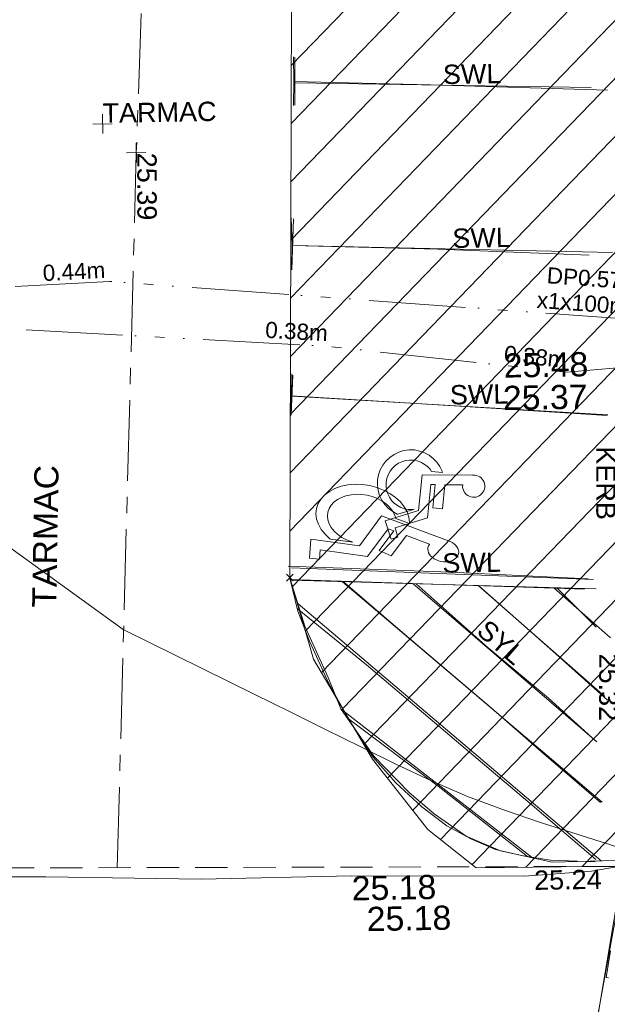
# Model space of a CAD drawing. Header units: millimetres. Extents: x -287732 to 520720, y -88450 to 287754.
# Tile 114 of 256: x -231939 to -222827, y 82152 to 97417. Entities that reach past the tile are written whole.
import ezdxf

# ---------------------------------------------------------------- set-up
doc = ezdxf.new("R2010")
doc.units = ezdxf.units.MM
for name, pattern in [('IMPORT-CENTER _6_', [2000, 1250, -250, 250, -250]), ('IMPORT-DASHED _2_', [750, 500, -250]), ('IMPORT-UG_EIR_QLB2 _2_', [2750, 1500, -300, 0, -300, 150, -300, 0, -200]), ('IMPORT-UG_ELEC_STREET LIGHTING_QLB2 _2_', [2700, 1500, -300, 0, -250, 150, -300, 0, -200])]:
    doc.linetypes.add(name, pattern=pattern)
for name, color, linetype, lineweight in [('00_TOPO_HANDICAP', 7, 'Continuous', 9), ('00_TOPO_SURFACE', 7, 'Continuous', 9), ('00_TOPO_SURVEY_TEXT', 7, 'Continuous', 9), ('CHANGE_OF_SURFACE', 7, 'IMPORT-DASHED _2_', 9), ('CHANGE_OF_SURFACE_LVL', 7, 'Continuous', 9), ('GEN-TEXT', 7, 'Continuous', 9), ('Text', 7, 'Continuous', 9), ('TEXT_TXT', 7, 'Continuous', 9)]:
    doc.layers.add(name, color=color, linetype=linetype, lineweight=lineweight)
for name, color, linetype, lineweight, true_color in [('00_TOPO_KERB_BOTTOM', 1, 'Continuous', 9, 0xff0000), ('00_TOPO_KERB_TOP', 7, 'Continuous', 9, 0xa500a5), ('00_TOPO_ROAD_MARKING_WHITE_CONTINUOUS', 7, 'Continuous', 9, 0x999999), ('00_TOPO_ROAD_MARKING_YELLOW_CONTINUOUS', 40, 'Continuous', 9, 0xffbf00), ('12333-PUM-2D-U-0001-C01 - Rev2_REVIT IMPORT_dwg', 7, 'Continuous', 9, 0x767676), ('CONTOURS_MINOR', 7, 'Continuous', 9, 0x00a5a5), ('KERB_BOTTOM_LVL', 7, 'Continuous', 9, 0x0000a5), ('KERB_BOTTOM_TXT', 7, 'Continuous', 9, 0x0000a5), ('MARKINGS_WHITE_LINE', 7, 'Continuous', 9, 0xc0c0c0), ('MARKINGS_WHITE_LINE_TXT', 7, 'Continuous', 9, 0xc0c0c0), ('MARKINGS_YELLOW_LINE', 7, 'Continuous', 9, 0xc0c0c0), ('MARKINGS_YELLOW_LINE_TXT', 7, 'Continuous', 9, 0xc0c0c0), ('PUM-EIRCOMM-NOTES', 6, 'Continuous', 9, 0xff00ff), ('PUM-EIRCOMM-QLB2', 6, 'IMPORT-UG_EIR_QLB2 _2_', 9, 0xff00ff), ('PUM-UNABLE TO SURVEY', 190, 'Continuous', 9, 0x7f00ff), ('ROAD_CROWNLINE', 7, 'IMPORT-CENTER _6_', 9, 0xa500a5), ('ROAD_CROWNLINE_LVL', 7, 'Continuous', 9, 0xa500a5)]:
    doc.layers.add(name, color=color, linetype=linetype, lineweight=lineweight, true_color=true_color)
doc.styles.add('Arial_1', font='arial.ttf', dxfattribs={"height": 250})
doc.styles.add('Arial_3', font='arial.ttf', dxfattribs={"height": 300})
doc.styles.add('Swis721 Lt BT_2', font='swissl.ttf', dxfattribs={"height": 375})

# ---------------------------------------------------------------- blocks, each defined once
blk = doc.blocks.new('12333-PUM-2D-U-0001-C01 - Rev2_REVIT IMPORT_dwg_NN_DISABLED_1-2077204-Site Location Plan Proposed')
at = {"layer": '00_TOPO_HANDICAP', "color": 253, "true_color": 0xaaaaaa, "flags": 128}
blk.add_lwpolyline([(533677486, 725649103), (533677730, 725649175), (533677738, 725649178), (533677710, 725649174), (533677649, 725649176), (533677591, 725649188), (533677534, 725649209), (533677482, 725649239), (533677434, 725649276), (533677393, 725649320), (533677360, 725649370), (533677335, 725649425), (533677319, 725649484), (533677312, 725649543), (533677314, 725649603), (533677327, 725649662), (533677348, 725649718), (533677377, 725649771), (533677414, 725649818), (533677458, 725649859), (533677509, 725649893), (533677564, 725649917), (533677621, 725649933), (533677681, 725649940), (533677741, 725649938), (533677800, 725649926), (533677856, 725649905), (533677909, 725649875), (533677957, 725649838), (533677997, 725649794), (533678021, 725649758), (533678191, 725649737), (533678186, 725649757), (533678152, 725649831), (533678106, 725649899), (533678051, 725649959), (533677987, 725650010), (533677916, 725650050), (533677840, 725650078), (533677759, 725650095), (533677678, 725650098), (533677597, 725650088), (533677519, 725650067), (533677444, 725650032), (533677377, 725649987), (533677316, 725649932), (533677266, 725649868), (533677225, 725649797), (533677198, 725649720), (533677181, 725649640), (533677178, 725649559), (533677187, 725649478), (533677209, 725649400), (533677243, 725649325), (533677289, 725649257), (533677343, 725649197), (533677408, 725649147), (533677478, 725649106), (533677487, 725649104)], dxfattribs=at)
blk.add_lwpolyline([(533678656, 725649689), (533678663, 725649689), (533678690, 725649688), (533678717, 725649683), (533678742, 725649673), (533678765, 725649660), (533678787, 725649644), (533678804, 725649624), (533678819, 725649601), (533678831, 725649577), (533678838, 725649551), (533678841, 725649524), (533678840, 725649497), (533678835, 725649471), (533678826, 725649445), (533678812, 725649422), (533678795, 725649401), (533678775, 725649382), (533678753, 725649368), (533678729, 725649356), (533678703, 725649349), (533678676, 725649346), (533678649, 725649347), (533678622, 725649352), (533678598, 725649362), (533678574, 725649375), (533678553, 725649392), (533678535, 725649411), (533678520, 725649434), (533678509, 725649458), (533678501, 725649484), (533678498, 725649511), (533678499, 725649538), (533678500, 725649543), (533678224, 725649549), (533678179, 725649173), (533678030, 725649191), (533678074, 725649553), (533678006, 725649554), (533677944, 725649041), (533677439, 725648892), (533677481, 725648750), (533677374, 725648717), (533677290, 725649003), (533677808, 725649156), (533677874, 725649706), (533678657, 725649689)], close=True, dxfattribs=at)
blk = doc.blocks.new('12333-PUM-2D-U-0001-C01 - Rev2_REVIT IMPORT_dwg_MGS62954_T2_Galway_ITM_3d_Rev1-2077680-Site Location Plan Proposed')
at = {"layer": '00_TOPO_ROAD_MARKING_WHITE_CONTINUOUS', "color": 254, "true_color": 0xcccccc}
for p, q in [((533675990, 725655840), (533675980, 725655470)), ((533675920, 725653300), (533675910, 725652950)), ((533675870, 725650970), (533675850, 725650660))]:
    blk.add_line(p, q, dxfattribs=at)
at = {"layer": '00_TOPO_ROAD_MARKING_WHITE_CONTINUOUS', "color": 254, "true_color": 0xcccccc, "flags": 128}
for points in [[(533675990, 725656220), (533675990, 725655840), (533678110, 725655750), (533680850, 725655620)], [(533675910, 725653730), (533675920, 725653300), (533678180, 725653200), (533680520, 725653070)], [(533675880, 725651310), (533675870, 725650970), (533678470, 725650760), (533680760, 725650580)], [(533675770, 725648330), (533678280, 725648190), (533680420, 725648050)], [(533680910, 725643570), (533680410, 725641090), (533679940, 725638660)]]:
    blk.add_lwpolyline(points, dxfattribs=at)
at = {"layer": '00_TOPO_ROAD_MARKING_YELLOW_CONTINUOUS', "color": 254, "true_color": 0xcccccc}
blk.add_line((533679940, 725647911), (533680530, 725647300), dxfattribs=at)
at = {"layer": '00_TOPO_ROAD_MARKING_YELLOW_CONTINUOUS', "color": 254, "true_color": 0xcccccc, "flags": 128}
for points in [[(533680360, 725647890), (533678170, 725648000), (533675800, 725648120), (533675910, 725647630), (533676080, 725647160), (533676370, 725646500), (533676680, 725645920), (533677030, 725645350), (533677380, 725644940), (533677780, 725644560), (533678160, 725644260), (533678530, 725644050), (533678910, 725643880), (533679310, 725643780), (533679760, 725643700), (533680450, 725643660)], [(533676620, 725648078), (533677560, 725647240), (533678880, 725646080), (533679650, 725645380), (533680550, 725644580)], [(533677750, 725648021), (533678850, 725647010), (533679770, 725646210), (533680490, 725645540)], [(533678720, 725647972), (533679850, 725646940), (533680680, 725646170)], [(533680460, 725643700), (533679490, 725644560), (533678400, 725645510), (533676960, 725646780), (533675901, 725647668)], [(533676665, 725645947), (533678040, 725644880), (533679401, 725643764)]]:
    blk.add_lwpolyline(points, dxfattribs=at)
at = {"layer": '00_TOPO_SURFACE', "color": 254, "true_color": 0xcccccc, "flags": 128}
blk.add_lwpolyline([(533666250, 725643650), (533667830, 725643640), (533669520, 725643620), (533671930, 725643580), (533674340, 725643500), (533676670, 725643510), (533679350, 725643460), (533680390, 725643520), (533680779, 725643579)], dxfattribs=at)
blk.add_blockref('12333-PUM-2D-U-0001-C01 - Rev2_REVIT IMPORT_dwg_NN_DISABLED_1-2077204-Site Location Plan Proposed', (0, 0))
at = {"layer": '00_TOPO_KERB_BOTTOM', "color": 251, "true_color": 0x666666, "insert": (533679147, 725651064), "char_height": 375, "width": 1495.9, "attachment_point": 1, "line_spacing_factor": 1.005062, "style": 'Swis721 Lt BT_2'}
blk.add_mtext('25.37', dxfattribs=at)
at = {"layer": '00_TOPO_KERB_TOP', "color": 251, "true_color": 0x666666, "insert": (533679168, 725651567), "char_height": 375, "width": 1495.9, "attachment_point": 1, "line_spacing_factor": 1.005062, "style": 'Swis721 Lt BT_2'}
blk.add_mtext('25.48', dxfattribs=at)
at = {"layer": '00_TOPO_SURFACE', "color": 251, "true_color": 0x666666, "char_height": 375, "width": 1495.9, "attachment_point": 1, "line_spacing_factor": 1.005062, "style": 'Swis721 Lt BT_2'}
for insert in [(533676670, 725643505), (533676894, 725643025)]:
    blk.add_mtext('25.18', dxfattribs=dict(at, insert=insert))
at = {"layer": '00_TOPO_SURVEY_TEXT', "color": 251, "true_color": 0x666666, "insert": (533671790, 725647758), "char_height": 375, "width": 2450.43, "attachment_point": 1, "rotation": 88.0335, "line_spacing_factor": 1.005062, "style": 'Swis721 Lt BT_2'}
blk.add_mtext('TARMAC', dxfattribs=at)
blk = doc.blocks.new('12333-PUM-2D-U-0001-C01 - Rev2_REVIT IMPORT_dwg_SPOT-2077713-Site Location Plan Proposed')
at = {"layer": 'Text', "color": 253, "true_color": 0xaaaaaa}
for p, q in [((-500, 0), (500, 0)), ((0, 500), (0, -500))]:
    blk.add_line(p, q, dxfattribs=at)
blk = doc.blocks.new('12333-PUM-2D-U-0001-C01 - Rev2_REVIT IMPORT_dwg_SPOT-2077774-Site Location Plan Proposed')
at = {"layer": 'ROAD_CROWNLINE_LVL', "color": 254, "true_color": 0xe1aae1}
for p, q in [((-500, 0), (500, 0)), ((0, 500), (0, -500))]:
    blk.add_line(p, q, dxfattribs=at)
blk = doc.blocks.new('12333-PUM-2D-U-0001-C01 - Rev2_REVIT IMPORT_dwg_WCHAIR-2077814-Site Location Plan Proposed')
at = {"layer": 'MARKINGS_WHITE_LINE', "color": 254, "true_color": 0xeaeaea, "flags": 128}
blk.add_lwpolyline([(36582, 33102), (36585, 33121), (36576, 33203), (36550, 33285), (36506, 33365), (36449, 33442), (36374, 33512), (36289, 33574), (36192, 33628), (36088, 33670), (35977, 33701), (35864, 33720), (35750, 33726), (35640, 33719), (35535, 33699), (35438, 33667), (35351, 33623), (35277, 33569), (35217, 33506), (35174, 33436), (35146, 33359), (35137, 33279), (35145, 33197), (35172, 33115), (35214, 33034), (35273, 32958), (35346, 32888), (35357, 32881), (35701, 32827), (35603, 32867), (35532, 32906), (35468, 32953), (35415, 33004), (35371, 33060), (35339, 33119), (35320, 33180), (35314, 33241), (35321, 33300), (35341, 33356), (35373, 33409), (35417, 33455), (35472, 33494), (35535, 33527), (35607, 33551), (35685, 33565), (35767, 33571), (35850, 33565), (35933, 33552), (36015, 33529), (36093, 33498), (36164, 33458), (36227, 33412), (36281, 33360), (36325, 33305), (36356, 33246), (36376, 33183)], close=True, dxfattribs=at)
blk.add_lwpolyline([(37209, 32814), (37242, 32797), (37270, 32776), (37294, 32753), (37314, 32728), (37328, 32701), (37336, 32674), (37339, 32647), (37337, 32620), (37327, 32595), (37313, 32572), (37293, 32551), (37269, 32533), (37240, 32519), (37208, 32508), (37173, 32502), (37137, 32499), (37099, 32501), (37062, 32508), (37026, 32517), (36991, 32532), (36959, 32549), (36931, 32570), (36906, 32593), (36887, 32618), (36873, 32644), (36865, 32672), (36861, 32699), (36864, 32726), (36874, 32751), (36888, 32774), (36891, 32778), (36534, 32917), (36293, 32606), (36107, 32694), (36340, 32994), (36252, 33028), (35922, 32603), (35191, 32717), (35177, 32572), (35022, 32594), (35050, 32889), (35801, 32772), (36154, 33227), (37210, 32814)], dxfattribs=at)
blk = doc.blocks.new('12333-PUM-2D-U-0001-C01 - Rev2_REVIT IMPORT_dwg-1620468-Site Location Plan Proposed')
at = {"layer": 'PUM-UNABLE TO SURVEY', "true_color": 0xffffd4}
h = blk.add_hatch(dxfattribs=at)
h.set_pattern_fill('FP_9', style=0, pattern_type=2)
h.set_pattern_definition([(45, (41634.35, 69554.64), (-441.942, 441.942), [])])
h.paths.add_polyline_path([(37524, 27750), (39719, 27734), (40542, 44739), (43956, 44452), (45297, 43875), (45942, 43357), (47453, 44739), (47563, 52799), (47921, 67000), (48138, 81555), (48562, 104775), (48297, 103601), (47929, 102488), (47053, 100891), (45417, 99175), (44013, 98203), (42941, 97754), (41983, 97456), (41128, 97333), (41324, 111276), (36515, 111376), (36230, 97556), (35929, 86121), (35491, 66994), (35043, 48528), (34714, 32297), (35058, 31026), (35949, 29460), (36787, 28355), (37497, 27772)])
h.paths.add_polyline_path([(40898, 44975), (41020, 51147), (43184, 51147), (43067, 44975), (40904, 44975)])
at = {"layer": 'CHANGE_OF_SURFACE', "color": 253, "true_color": 0xaaaaaa}
blk.add_line((26420, 27930), (39719, 27731), dxfattribs=at)
at = {"layer": 'CONTOURS_MINOR', "color": 254, "true_color": 0xaae1e1, "flags": 128}
blk.add_lwpolyline([(41988, 25109), (41716, 25710), (41589, 26013), (41471, 26320), (41370, 26633), (41279, 26949), (40988, 28069), (39728, 27829), (39728, 28029), (38551, 28426), (37978, 28633), (37412, 28858), (36857, 29108), (36309, 29375), (35767, 29654), (35224, 29934), (34682, 30214), (34140, 30494), (32118, 31539), (25854, 36230)], dxfattribs=at)
at = {"layer": 'GEN-TEXT', "color": 253, "true_color": 0xaaaaaa}
for p, q in [((34661, 32244), (34767, 32350)), ((34767, 32244), (34661, 32350))]:
    blk.add_line(p, q, dxfattribs=at)
at = {"layer": 'MARKINGS_WHITE_LINE', "color": 254, "true_color": 0xeaeaea}
for p, q in [((34935, 40362), (34917, 39617)), ((34925, 39966), (39521, 39812)), ((34867, 37859), (34830, 37069)), ((34848, 37442), (39803, 37251)), ((34817, 35434), (34780, 34812)), ((34798, 35107), (39689, 34735)), ((34744, 32446), (39422, 32183)), ((39801, 27717), (38886, 22841))]:
    blk.add_line(p, q, dxfattribs=at)
at = {"layer": 'MARKINGS_WHITE_LINE', "color": 254, "true_color": 0xeaeaea, "flags": 128}
blk.add_lwpolyline([(39548, 26009), (39511, 26012), (39585, 26423)], dxfattribs=at)
at = {"layer": 'MARKINGS_YELLOW_LINE', "color": 254, "true_color": 0xeaeaea}
for p, q in [((35531, 32219), (39494, 28732)), ((36624, 32168), (39431, 29667)), ((37630, 32122), (39567, 30367)), ((38807, 32068), (39671, 31275)), ((34834, 31886), (39464, 27821)), ((35474, 30243), (38399, 27887))]:
    blk.add_line(p, q, dxfattribs=at)
at = {"layer": 'MARKINGS_YELLOW_LINE', "color": 254, "true_color": 0xeaeaea, "flags": 128}
blk.add_lwpolyline([(39458, 32038), (34726, 32256), (34935, 31538), (35280, 30739), (35471, 30248), (35970, 29504), (36506, 28932), (36888, 28596), (37378, 28241), (37905, 28005), (38704, 27814), (39685, 27824)], dxfattribs=at)
at = {"layer": 'PUM-EIRCOMM-QLB2', "color": 211, "true_color": 0xffaaff, "flags": 128}
for points in [[(40251, 36191), (31996, 36936), (22383, 36602), (10366, 35677), (5061, 35110)], [(45886, 35868), (39060, 35407), (35353, 35872), (29762, 36278), (23634, 36579), (17903, 36569), (8978, 36522)]]:
    blk.add_lwpolyline(points, dxfattribs=at)
at = {"layer": 'PUM-UNABLE TO SURVEY', "color": 7, "true_color": 0xffffd4, "flags": 128}
blk.add_lwpolyline([(48138, 81555), (47921, 67000), (47563, 52799), (47453, 44739), (45942, 43357), (45297, 43875), (43956, 44452), (40542, 44739), (39719, 27734), (37524, 27750), (36787, 28355), (35949, 29460), (35058, 31026), (34714, 32297), (35043, 48528), (35491, 66994), (35929, 86121)], dxfattribs=at)
at = {"layer": 'ROAD_CROWNLINE', "color": 254, "true_color": 0xe1aae1, "flags": 128}
blk.add_lwpolyline([(31961, 27847), (32449, 38924), (33014, 49544)], dxfattribs=at)
for name, p in [('12333-PUM-2D-U-0001-C01 - Rev2_REVIT IMPORT_dwg_MGS62954_T2_Galway_ITM_3d_Rev1-2077680-Site Location Plan Proposed', (-533641080, -725615854)), ('12333-PUM-2D-U-0001-C01 - Rev2_REVIT IMPORT_dwg_WCHAIR-2077814-Site Location Plan Proposed', (0, 0))]:
    blk.add_blockref(name, p)
at = {"xscale": 0.3, "yscale": 0.3, "zscale": 0.3}
for name, p in [('12333-PUM-2D-U-0001-C01 - Rev2_REVIT IMPORT_dwg_SPOT-2077713-Site Location Plan Proposed', (31935, 39381)), ('12333-PUM-2D-U-0001-C01 - Rev2_REVIT IMPORT_dwg_SPOT-2077774-Site Location Plan Proposed', (32449, 38924))]:
    blk.add_blockref(name, p, dxfattribs=at)
at = {"layer": 'CHANGE_OF_SURFACE_LVL', "insert": (38419, 27689), "char_height": 300, "width": 1256.11, "attachment_point": 1, "line_spacing_factor": 0.941778, "style": 'Arial_3'}
blk.add_mtext('25.24', dxfattribs=at)
at = {"layer": 'KERB_BOTTOM_LVL', "insert": (39790, 31031), "char_height": 300, "width": 1256.11, "attachment_point": 1, "rotation": 268.9468, "line_spacing_factor": 0.941778, "style": 'Arial_3'}
blk.add_mtext('25.32', dxfattribs=at)
at = {"layer": 'KERB_BOTTOM_TXT', "insert": (39800, 34243), "char_height": 300, "width": 1362.62, "attachment_point": 1, "rotation": 268.9468, "line_spacing_factor": 0.941778, "style": 'Arial_3'}
blk.add_mtext('KERB', dxfattribs=at)
at = {"layer": 'MARKINGS_WHITE_LINE_TXT', "char_height": 300, "width": 1083.49, "attachment_point": 1, "line_spacing_factor": 0.941778, "style": 'Arial_3'}
for insert in [(37223, 40204), (37325, 37662), (37244, 35236), (37083, 32630)]:
    blk.add_mtext('SWL', dxfattribs=dict(at, insert=insert))
at = {"layer": 'MARKINGS_YELLOW_LINE_TXT', "insert": (37777, 31612), "char_height": 300, "width": 940.25, "attachment_point": 1, "rotation": 318.294, "line_spacing_factor": 0.941778, "style": 'Arial_3'}
blk.add_mtext('SYL', dxfattribs=at)
at = {"layer": 'PUM-EIRCOMM-NOTES', "char_height": 250, "attachment_point": 2, "line_spacing_factor": 0.941778, "style": 'Arial_1'}
for s, insert, width, rotation in [('0.44m', (31446, 37226), 1160.03, 1.9899), ('DP0.57m\\Px1x100mm', (39518, 36975), 2038.46, 354.8456), ('0.38m', (34894, 36236), 1160.03, 355.8467), ('0.38m', (38596, 35778), 1160.03, 352.8503)]:
    blk.add_mtext(s, dxfattribs=dict(at, insert=insert, width=width, rotation=rotation))
at = {"layer": 'ROAD_CROWNLINE_LVL', "insert": (32764, 38919), "char_height": 300, "width": 1256.11, "attachment_point": 1, "rotation": 269.0744, "line_spacing_factor": 0.941778, "style": 'Arial_3'}
blk.add_mtext('25.39', dxfattribs=at)
at = {"layer": 'TEXT_TXT', "insert": (31935, 39696), "char_height": 300, "width": 2108.21, "attachment_point": 1, "line_spacing_factor": 0.941778, "style": 'Arial_3'}
blk.add_mtext('TARMAC', dxfattribs=at)

msp = doc.modelspace()

# ---------------------------------------------------------------- block references
at = {"layer": '12333-PUM-2D-U-0001-C01 - Rev2_REVIT IMPORT_dwg', "color": 254, "linetype": 'IMPORT-UG_ELEC_STREET LIGHTING_QLB2 _2_', "true_color": 0xffd4d4, "rotation": 0.9999999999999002}
msp.add_blockref('12333-PUM-2D-U-0001-C01 - Rev2_REVIT IMPORT_dwg-1620468-Site Location Plan Proposed', (-261895, 55870), dxfattribs=at)

doc.saveas('drawing.dxf')
